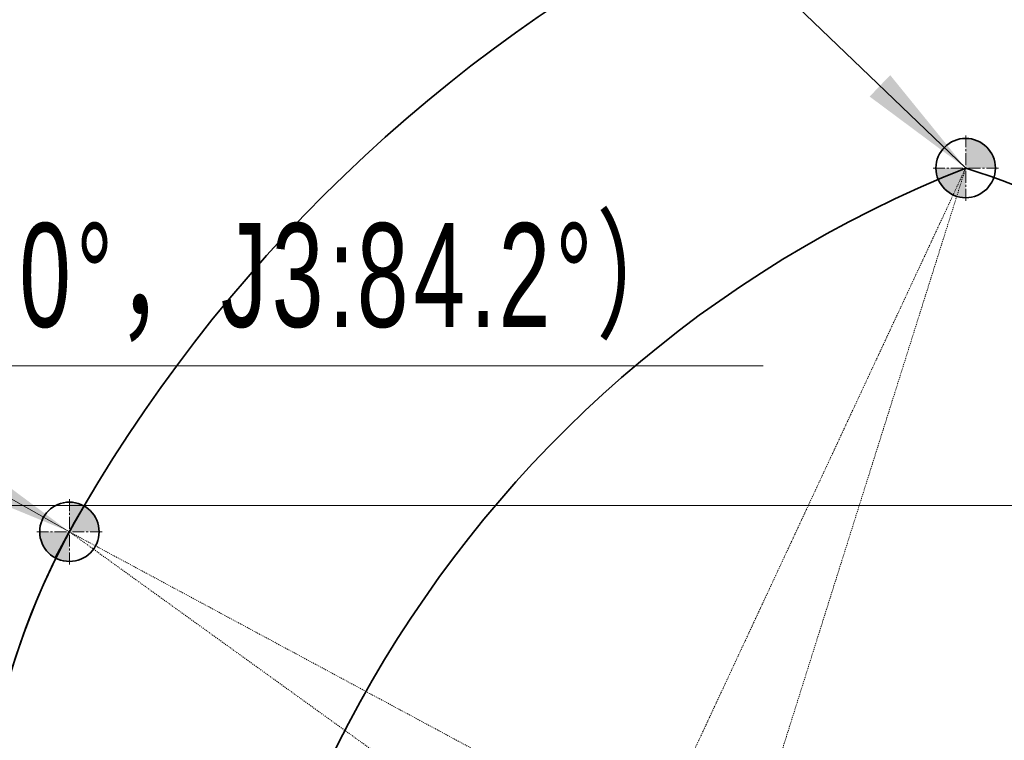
# Model space of a CAD drawing. Header units: millimetres. Extents: x -4455 to 4455, y -3150 to 3150.
# Tile 6 of 22: x -2789 to -1795, y 1063 to 1791. Entities that reach past the tile are written whole.
import ezdxf

# ---------------------------------------------------------------- set-up
doc = ezdxf.new("R2010")
doc.units = ezdxf.units.MM
doc.linetypes.add('点画线', pattern=[18, 12, -2, 2, -2])
doc.linetypes.add('虚线', pattern=[2, 1, -1])
doc.layers.get('0').update_dxf_attribs({"lineweight": 35})
for name, color, linetype, lineweight in [('中心线层', 1, '点画线', 18), ('尺寸线层', 7, 'Continuous', 18), ('粗实线层', 7, 'Continuous', 35), ('虚线层', 6, '虚线', 18)]:
    doc.layers.add(name, color=color, linetype=linetype, lineweight=lineweight)
doc.styles.add('标准', font='txt', dxfattribs={"width": 0.667})
doc.dimstyles.new('标准', dxfattribs={"dimscale": 30, "dimtxt": 3.5, "dimasz": 4, "dimexe": 2, "dimexo": 0, "dimtad": 1, "dimdsep": 46, "dimtxsty": '标准', "dimblk": '_CAXARROW', "dimcen": 0, "dimdle": 6, "dimazin": 2, "dimtfac": 0.7071067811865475, "dimtdec": 3, "dimtmove": 2, "dimatfit": 3, "dimfxl": 0, "dimfrac": 2, "dimtolj": 1, "dimarcsym": 0})

# ---------------------------------------------------------------- blocks, each defined once
blk = doc.blocks.new('3214324')
at = {"layer": '虚线层', "color": 3}
for p, q in [((0, 0), (760, 100.0000000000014)), ((-1.364242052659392e-11, 99.99999999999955), (0, 0))]:
    blk.add_line(p, q, dxfattribs=at)
at = {"layer": '虚线层', "color": 1}
blk.add_line((760, 100.000000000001), (-1.364242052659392e-11, 99.99999999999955), dxfattribs=at)
blk = doc.blocks.new('231234r32')
at = {"layer": '粗实线层'}
h = blk.add_hatch(color=256, dxfattribs=at)
edge = h.paths.add_edge_path(flags=0)
edge.add_arc((-1.501554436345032e-10, -1.482263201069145e-10), 29.99999999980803, 200.27844975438, 246.4693637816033, ccw=False)
edge.add_arc((-3.996802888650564e-11, 1.609743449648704e-10), 29.99999999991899, 179.9999999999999, 200.2784497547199, ccw=False)
edge.add_line((-29.99999999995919, 0), (0, 0))
edge.add_arc((896.0837643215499, -406.5585902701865), 984.0000000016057, 155.5959186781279, 157.3428088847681)
edge = h.paths.add_edge_path(flags=0)
edge.add_arc((896.0837645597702, -406.5585903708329), 984.0000002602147, 157.0111475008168, 157.3428088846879, ccw=False)
edge.add_arc((896.0837643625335, -406.5585902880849), 984.0000000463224, 155.5959186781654, 157.0111475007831, ccw=False)
edge.add_line((0, 1.818989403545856e-12), (0, -30.00000000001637))
edge.add_arc((4.28511892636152e-10, -3.353051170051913e-11), 30.00000000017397, 246.4693637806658, 269.9999999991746, ccw=False)
edge = h.paths.add_edge_path(flags=0)
edge.add_arc((1577.668812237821, -795.3974596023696), 1766.832193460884, 152.9039432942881, 153.2445873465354, ccw=False)
edge.add_arc((1577.668812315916, -795.3974596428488), 1766.83219354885, 152.2717196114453, 152.9039432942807, ccw=False)
edge.add_arc((5.968843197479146e-10, 2.601368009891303e-10), 29.99999999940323, 0, 62.758153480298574, ccw=False)
edge.add_line((30.00000000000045, 0), (0, 0))
edge = h.paths.add_edge_path(flags=0)
edge.add_line((0, -4.547473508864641e-12), (0, 22.16471025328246))
edge.add_line((0, 22.16471025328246), (0, 30.0000000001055))
edge.add_arc((3.242366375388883e-10, 9.131362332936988e-10), 29.99999999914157, 62.75815347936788, 90.00000000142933, ccw=False)
edge.add_arc((1577.66881225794, -795.3974596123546), 1766.832193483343, 152.2717196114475, 153.2445873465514)
at = {"layer": '中心线层'}
for p, q in [((0, -33), (0, 33)), ((-33, 0), (33, 0))]:
    blk.add_line(p, q, dxfattribs=at)
at = {"layer": '粗实线层'}
blk.add_circle((0, 0), 30, dxfattribs=at)
blk = doc.blocks.new('*X10')
at = {"layer": '尺寸线层', "linetype": 'Continuous', "transparency": 16777216}
for points in [[(-3210.023581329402, 1299.868465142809), (-3195.023581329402, 1179.868465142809), (-3225.023581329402, 1179.868465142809)], [(-3210.023581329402, 519.8684651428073), (-3195.023581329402, 639.8684651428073), (-3225.023581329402, 639.8684651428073)]]:
    blk.add_hatch(color=0, dxfattribs=at).paths.add_polyline_path(points, flags=0)
at = {"layer": '尺寸线层', "color": 0, "linetype": 'Continuous', "transparency": 16777216}
for p, q in [((-1388.694845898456, 1299.868465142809), (-3270.023581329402, 1299.868465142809)), ((-3210.023581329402, 1299.868465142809), (-3210.023581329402, 519.8684651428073)), ((-2973.125901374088, 519.8684651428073), (-3270.023581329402, 519.8684651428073))]:
    blk.add_line(p, q, dxfattribs=at)
at = {"layer": '尺寸线层', "color": 0, "transparency": 16777216, "insert": (-3281.873581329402, 851.2570024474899), "char_height": 105, "width": 304.6322399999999, "attachment_point": 5, "rotation": 90, "line_spacing_factor": 1.150569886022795, "style": '标准'}
blk.add_mtext('\\T1.1;780', dxfattribs=at)
blk = doc.blocks.new('_CAXARROW')
blk.add_hatch(color=0).paths.add_polyline_path([(0, 0), (-1, 0.125), (-1, -0.125)], flags=0)
blk = doc.blocks.new('*X14')
at = {"layer": '尺寸线层', "linetype": 'Continuous'}
blk.add_hatch(color=0, dxfattribs=at).paths.add_polyline_path([(-1833.741270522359, 1640.957539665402), (-1930.746459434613, 1713.172450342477), (-1909.98570637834, 1734.828653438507)], flags=0)
at = {"layer": '尺寸线层', "color": 0, "linetype": 'Continuous'}
blk.add_line((-1833.741270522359, 1640.957539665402), (-2003.756070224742, 1803.942493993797), dxfattribs=at)
blk = doc.blocks.new('*X15')
at = {"layer": '尺寸线层', "linetype": 'Continuous'}
blk.add_hatch(color=0, dxfattribs=at).paths.add_polyline_path([(-2739.081043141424, 1273.363129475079), (-2850.891077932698, 1319.444754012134), (-2836.107600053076, 1345.549327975)], flags=0)
at = {"layer": '尺寸线层', "color": 0, "linetype": 'Continuous'}
blk.add_line((-2739.081043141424, 1273.363129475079), (-3035.103547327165, 1441.005863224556), dxfattribs=at)
at = {"layer": '尺寸线层', "color": 0}
blk.add_line((-3035.103547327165, 1441.005863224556), (-2038.248794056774, 1441.005863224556), dxfattribs=at)
at = {"layer": '尺寸线层', "color": 0, "insert": (-2612.855954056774, 1525.155863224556), "char_height": 105, "width": 2298.42864, "attachment_point": 5, "line_spacing_factor": 1.150569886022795, "style": '标准'}
blk.add_mtext('\\T1.1;（J2:-60%%D，J3:84.2%%D）', dxfattribs=at)

msp = doc.modelspace()

# ---------------------------------------------------------------- linework, layer by layer
at = {"layer": '粗实线层'}
for centre, radius, start, end in [((-1388.694845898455, 519.868465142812), 1546.381935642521, 310.1608431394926, 151.950719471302), ((-1388.694845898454, 519.868465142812), 1206.195271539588, 111.6519324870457, 188.3480675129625), ((-2064.194660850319, 909.8684651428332), 766.5507158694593, 11.4958576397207, 72.50414236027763), ((-2064.194660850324, 909.8684651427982), 766.5507158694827, 148.306962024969, 227.4958576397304), ((-2064.194660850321, 909.8684651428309), 766.5507158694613, 148.3069620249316, 229.7383486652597)]:
    msp.add_arc(centre, radius, start, end, dxfattribs=at)

# ---------------------------------------------------------------- block references
at = {"layer": '尺寸线层'}
for name in ['*X14', '*X15']:
    msp.add_blockref(name, (0, 0), dxfattribs=at)
at = {"layer": '粗实线层'}
for p in [(-1833.741270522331, 1640.957539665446), (-2739.081043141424, 1273.363129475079)]:
    msp.add_blockref('231234r32', p, dxfattribs=at)
for p, rotation in [((-2064.19466085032, 909.8684651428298), 65.00828472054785), ((-2064.194660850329, 909.8684651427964), 144.1971803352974)]:
    msp.add_blockref('3214324', p, dxfattribs=dict(at, rotation=rotation))

# ---------------------------------------------------------------- dimensions: what is measured, and where the dimension line sits
at = {"layer": '尺寸线层'}
dim = msp.add_linear_dim(base=(-3210.023581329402, 519.8684651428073), p1=(-1388.694845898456, 1299.868465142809), p2=(-2973.125901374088, 519.8684651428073), angle=270, dimstyle='标准', override={"dimsah": 1, "dimtfill": 1, "dimtzin": 8}, dxfattribs=at)
dim.commit()
dim.dimension.update_dxf_attribs({"geometry": '*X10', "text_midpoint": (-3210.023581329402, 851.2570024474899), "dimtype": 160})

doc.saveas('drawing.dxf')
